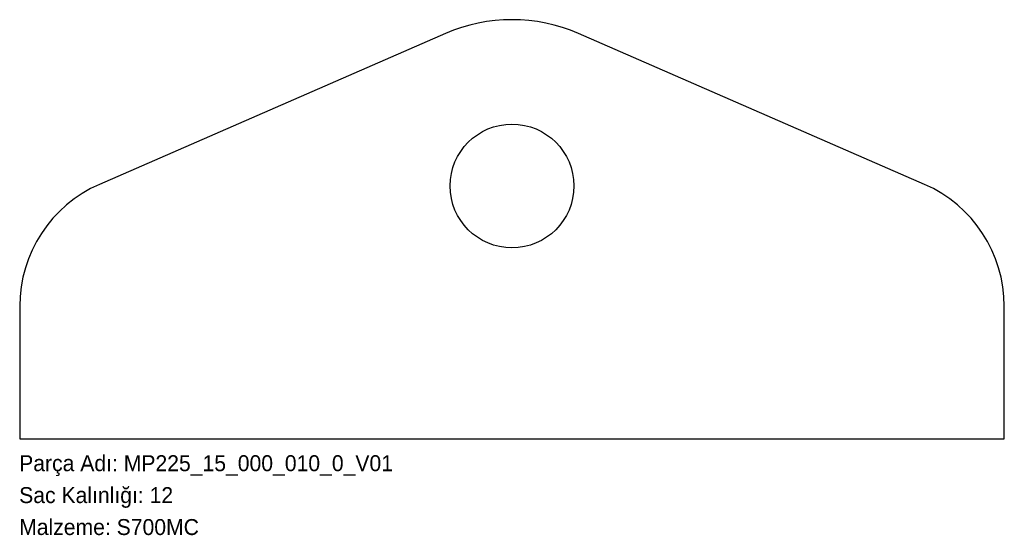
# Model space of a CAD drawing. Header units: millimetres. Extents: x 0 to 740, y -72 to 315.
import ezdxf

# ---------------------------------------------------------------- set-up
doc = ezdxf.new("R2010")
doc.units = ezdxf.units.MM
doc.linetypes.add('SLD-Katı', pattern=[0])
doc.linetypes.add('SLD-Sürekli', pattern=[0])
doc.layers.add('METIN', color=96, linetype='SLD-Katı')
doc.styles.add('SLDTEXTSTYLE0', font='ARIAL.TTF', dxfattribs={"width": 0.948, "bigfont": 'bigfont'})
doc.styles.add('SLDTEXTSTYLE1', font='ARIAL.TTF', dxfattribs={"width": 0.948})

msp = doc.modelspace()

# ---------------------------------------------------------------- linework, layer by layer
at = {"color": 7, "linetype": 'SLD-Sürekli', "lineweight": 25}
for p, q in [((320.43, 304.98), (60.42, 191.58)), ((680.38, 191.58), (420.37, 304.98)), ((0.4, 99.92), (0.4, 0.4)), ((740.4, 0.4), (740.4, 99.92)), ((0.4, 0.4), (740.4, 0.4))]:
    msp.add_line(p, q, dxfattribs=at)
msp.add_circle((370.4, 190.4), 46.5, dxfattribs=at)
for centre, radius, start, end in [((370.4, 190.4), 125, 66.43612, 113.56388), ((100.4, 99.92), 100, 113.56388, 180), ((640.4, 99.92), 100, 0, 66.43612)]:
    msp.add_arc(centre, radius, start, end, dxfattribs=at)

# ---------------------------------------------------------------- texts
at = {"layer": 'METIN', "char_height": 12, "attachment_point": 1}
for s, insert, style in [('Parça Adı: MP225_15_000_010_0_V01', (0, -12.03), 'SLDTEXTSTYLE0'), ('Sac Kalınlığı: 12', (0, -36.03), 'SLDTEXTSTYLE0'), ('Malzeme: S700MC', (0, -60.03), 'SLDTEXTSTYLE1')]:
    msp.add_mtext(s, dxfattribs=dict(at, insert=insert, style=style))

doc.saveas('drawing.dxf')
